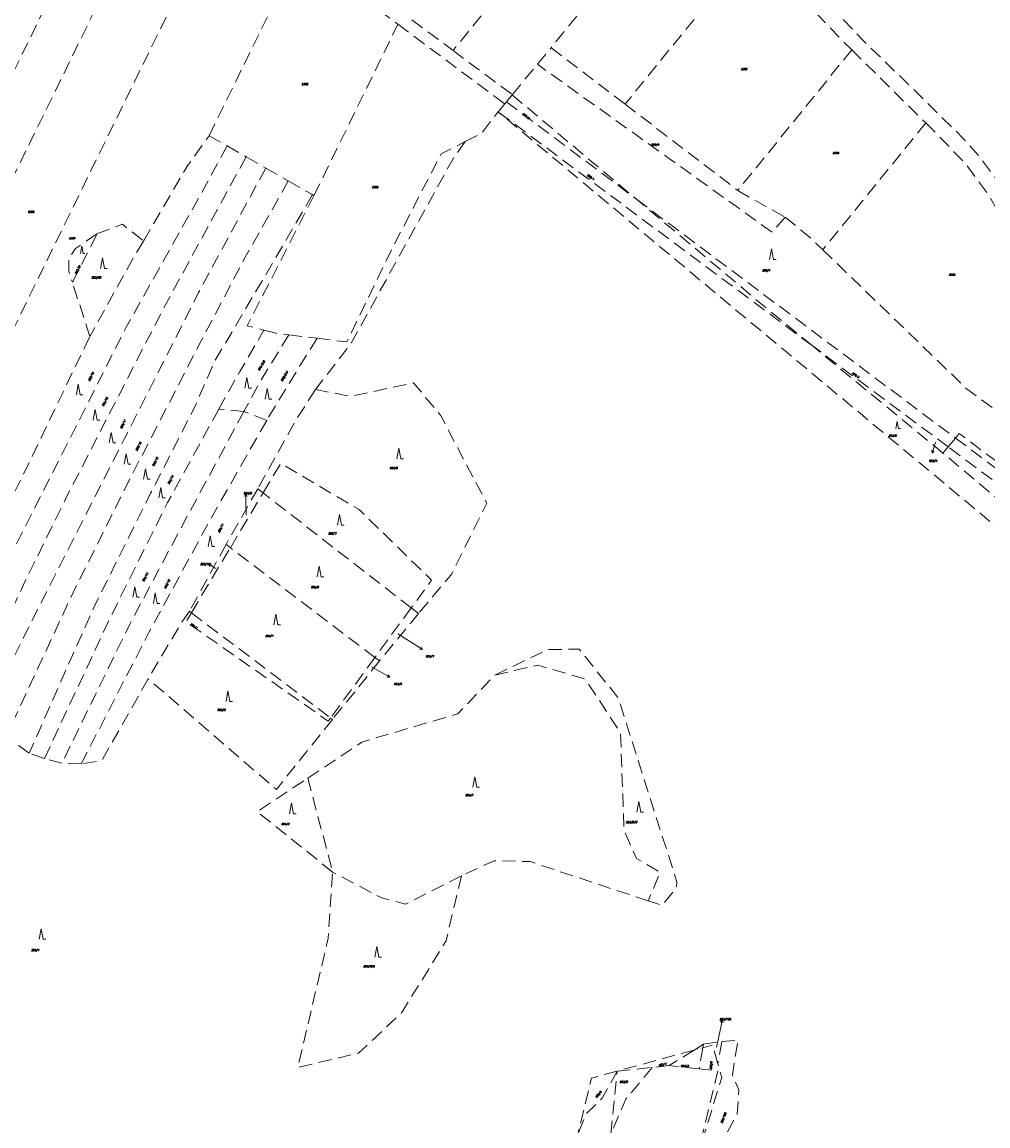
# Model space of a CAD drawing. Header units: metres. Extents: x -626722 to -621116, y -1178216 to -1174550.
# Tile 15 of 86: x -626088 to -625724, y -1176021 to -1175604. Entities that reach past the tile are written whole.
import ezdxf
from ezdxf.enums import TextEntityAlignment as Align

# ---------------------------------------------------------------- set-up
doc = ezdxf.new("R2010")
doc.units = ezdxf.units.M
doc.header["$MEASUREMENT"] = 0
doc.linetypes.add('DASHEDX2', pattern=[1.5, 1, -0.5])
doc.linetypes.add('DOT', pattern=[0.25, 0, -0.25])
for name, color, linetype, lineweight in [('8_kat_KN_Hranice parcel', 200, 'DASHEDX2', 25), ('8_kat_KN_PČ popisy', 210, 'Continuous', 0), ('8_kat_KN_Slučkové čáry', 200, 'DOT', 25), ('8_kat_KN_Značky kultur', 7, 'Continuous', 0), ('8_kat_KN_Čísla parcel', 200, 'Continuous', 25)]:
    doc.layers.add(name, color=color, linetype=linetype, lineweight=lineweight)
doc.styles.add('Style-ITALICS', font='ITALICS.shx')

# ---------------------------------------------------------------- blocks, each defined once
blk = doc.blocks.new('1029_29')
at = {"layer": '8_kat_KN_PČ popisy', "color": 6, "linetype": 'Continuous', "lineweight": 0}
for p, q in [((0, 0), (-0.88, -2.87)), ((-0.88, -2.87), (-1.06, -1.77)), ((-0.88, -2.87), (-0.11, -2.06))]:
    blk.add_line(p, q, dxfattribs=at)
blk = doc.blocks.new('1029_74')
at = {"layer": '8_kat_KN_PČ popisy', "color": 6, "linetype": 'Continuous', "lineweight": 0}
for p, q in [((0, 0), (2.62, -1.46)), ((2.62, -1.46), (1.51, -1.41)), ((2.62, -1.46), (1.99, -0.53))]:
    blk.add_line(p, q, dxfattribs=at)
blk = doc.blocks.new('1029_121')
at = {"layer": '8_kat_KN_PČ popisy', "color": 6, "linetype": 'Continuous', "lineweight": 0}
for p, q in [((0, 0), (2.52, -1.63)), ((2.52, -1.63), (1.4, -1.51)), ((2.52, -1.63), (1.95, -0.67))]:
    blk.add_line(p, q, dxfattribs=at)
blk = doc.blocks.new('1029_175')
at = {"layer": '8_kat_KN_PČ popisy', "color": 6, "linetype": 'Continuous', "lineweight": 0}
for p, q in [((-0.05, 3), (-0.54, 1.99)), ((0, 0), (-0.05, 3)), ((-0.05, 3), (0.47, 2.01))]:
    blk.add_line(p, q, dxfattribs=at)
blk = doc.blocks.new('1029_64')
at = {"layer": '8_kat_KN_PČ popisy', "color": 6, "linetype": 'Continuous', "lineweight": 0}
for p, q in [((0, 0), (-2.52, 1.63)), ((-2.52, 1.63), (-1.4, 1.51)), ((-2.52, 1.63), (-1.95, 0.67))]:
    blk.add_line(p, q, dxfattribs=at)
blk = doc.blocks.new('1029_174')
at = {"layer": '8_kat_KN_PČ popisy', "color": 6, "linetype": 'Continuous', "lineweight": 0}
for p, q in [((0.62, 2.93), (-0.07, 2.06)), ((0, 0), (0.62, 2.93)), ((0.62, 2.93), (0.91, 1.85))]:
    blk.add_line(p, q, dxfattribs=at)
blk = doc.blocks.new('3.08_1')
at = {"layer": '8_kat_KN_Značky kultur', "color": 7, "linetype": 'Continuous', "lineweight": 13}
for p, q in [((0, 2.68), (-0.5, 0)), ((0.5, 0), (0, 2.68)), ((0.5, 0), (1.17, 0))]:
    blk.add_line(p, q, dxfattribs=at)
blk = doc.blocks.new('3.08')
at = {"layer": '8_kat_KN_Značky kultur', "color": 7, "linetype": 'Continuous', "lineweight": 13}
for p, q in [((0, 4), (-0.75, 0)), ((0.75, 0), (0, 4)), ((0.75, 0), (1.75, 0))]:
    blk.add_line(p, q, dxfattribs=at)

msp = doc.modelspace()

# ---------------------------------------------------------------- linework, layer by layer
at = {"layer": '8_kat_KN_Hranice parcel', "lineweight": 13, "ltscale": 5}
for p, q in [((-625829.8, -1175496.51), (-625925.59, -1175614.4)), ((-625817.41, -1175525.67), (-625888.53, -1175613.34)), ((-625806.2, -1175567.73), (-625860.61, -1175634.7)), ((-626017.69, -1175646.59), (-625983.53, -1175576.88)), ((-625983.53, -1175576.88), (-625946.41, -1175604.51)), ((-625978.11, -1175669.2), (-625946.41, -1175604.51)), ((-625946.41, -1175604.51), (-625906.05, -1175634.56)), ((-625941.12, -1175602.84), (-625925.59, -1175614.4)), ((-625893.73, -1175619.63), (-625888.53, -1175613.34)), ((-625888.53, -1175613.34), (-625860.61, -1175634.7)), ((-625925.59, -1175614.4), (-625903.19, -1175631.08)), ((-625774.97, -1175614.19), (-625818.07, -1175667.24)), ((-625774.97, -1175614.19), (-625747.04, -1175641.79)), ((-625903.19, -1175631.08), (-625893.73, -1175619.63)), ((-625908.55, -1175637.57), (-625906.05, -1175634.56)), ((-625906.05, -1175634.56), (-625905.41, -1175633.78)), ((-625905.41, -1175633.78), (-625903.27, -1175631.18)), ((-625905.41, -1175633.78), (-625856.3, -1175670.56)), ((-625903.27, -1175631.18), (-625903.19, -1175631.08)), ((-625903.27, -1175631.18), (-625856.3, -1175670.56)), ((-625789.96, -1175725.87), (-625908.55, -1175637.57)), ((-625860.61, -1175634.7), (-625818.07, -1175667.24)), ((-625747.04, -1175641.79), (-625785.94, -1175689.67)), ((-626017.69, -1175646.59), (-626010.9, -1175650.47)), ((-626010.9, -1175650.47), (-626003.71, -1175654.58)), ((-626003.71, -1175654.58), (-625996.32, -1175658.8)), ((-625996.32, -1175658.8), (-625987.8, -1175663.66)), ((-625987.8, -1175663.66), (-625978.72, -1175668.85)), ((-625978.72, -1175668.85), (-625978.11, -1175669.2)), ((-625856.3, -1175670.56), (-625735.86, -1175760.78)), ((-626069.36, -1175701.96), (-626060.06, -1175683.66)), ((-626062.74, -1175722.42), (-626069.36, -1175701.96)), ((-625987.64, -1175721.8), (-625976.95, -1175723.1)), ((-625740.57, -1175766.44), (-625789.96, -1175725.87)), ((-625738.62, -1175764.1), (-625789.96, -1175725.87)), ((-626004.55, -1175750.72), (-626014.06, -1175749.86)), ((-625995.97, -1175754.12), (-626004.55, -1175750.72)), ((-625738.62, -1175764.1), (-625735.86, -1175760.78)), ((-625735.86, -1175760.78), (-625712.31, -1175778.42)), ((-625738.62, -1175764.1), (-625740.57, -1175766.44)), ((-625999.34, -1175779.95), (-626011.3, -1175800.95)), ((-625999.34, -1175779.95), (-625997.31, -1175781.52)), ((-626009.68, -1175802.18), (-625997.31, -1175781.52)), ((-625941.39, -1175824.92), (-625997.31, -1175781.52)), ((-626011.3, -1175800.95), (-626025.1, -1175826.21)), ((-626011.3, -1175800.95), (-626009.68, -1175802.18)), ((-626024.39, -1175826.74), (-626009.68, -1175802.18)), ((-625955.08, -1175843.62), (-626009.68, -1175802.18)), ((-626024.39, -1175826.74), (-626025.1, -1175826.21)), ((-625941.39, -1175824.92), (-625955.08, -1175843.62)), ((-625938.62, -1175827.06), (-625941.39, -1175824.92)), ((-626024.39, -1175826.74), (-625971.85, -1175866.53)), ((-625938.62, -1175827.06), (-625953.34, -1175844.94)), ((-625955.08, -1175843.62), (-625971.85, -1175866.53)), ((-625953.34, -1175844.94), (-625971.13, -1175867.08)), ((-625953.34, -1175844.94), (-625955.08, -1175843.62)), ((-625971.13, -1175867.08), (-625971.85, -1175866.53)), ((-626085.71, -1175879.82), (-626094.3, -1175873.46)), ((-626079.92, -1175881.81), (-626085.71, -1175879.82)), ((-626073.27, -1175883.6), (-626079.92, -1175881.81)), ((-626065.97, -1175883.79), (-626073.27, -1175883.6)), ((-625980.41, -1175889.18), (-625971.09, -1175924.68)), ((-625830.99, -1175989.72), (-625824.09, -1175988.72)), ((-625824.09, -1175988.72), (-625825.57, -1175997.09)), ((-625834.55, -1175991.93), (-625863.63, -1175999.88)), ((-625834.55, -1175991.93), (-625844.02, -1175997.8)), ((-625830.99, -1175989.72), (-625834.55, -1175991.93)), ((-625831.23, -1175991.02), (-625832.67, -1175998.99)), ((-625831.23, -1175991.02), (-625830.99, -1175989.72)), ((-625865.99, -1176023.6), (-625863.63, -1175999.88)), ((-625863.63, -1175999.88), (-625850.35, -1175998.47)), ((-625844.02, -1175997.8), (-625850.35, -1175998.47)), ((-625832.67, -1175998.99), (-625844.02, -1175997.8))]:
    msp.add_line(p, q, dxfattribs=at)
at = {"layer": '8_kat_KN_Hranice parcel', "lineweight": 13, "ltscale": 5, "flags": 128}
for points in [[(-626174.18, -1175791.09), (-626110.25, -1175660.62), (-626046.32, -1175530.15)], [(-626158.41, -1175798.27), (-626095.3, -1175669.47), (-626032.19, -1175540.67)], [(-626135.11, -1175808.32), (-626073.31, -1175682.19), (-626011.51, -1175556.06)], [(-625806.2, -1175567.73), (-625805.8, -1175569.26), (-625800.13, -1175583.19), (-625789.3, -1175599.42), (-625778.1, -1175611.1), (-625774.97, -1175614.19)], [(-625718.45, -1175666.33), (-625720.85, -1175662.41), (-625727.1, -1175654.17), (-625732.91, -1175647.59), (-625752.27, -1175628.49), (-625770.85, -1175610.55), (-625779.37, -1175601.42)], [(-625800.17, -1175677.33), (-625805.12, -1175682.98), (-625893.73, -1175619.63)], [(-625920.98, -1175648.82), (-625914.81, -1175645.66), (-625908.55, -1175637.57)], [(-625636.08, -1175863.92), (-625655.63, -1175848.18), (-625813.85, -1175716.49), (-625908.55, -1175637.57)], [(-625747.04, -1175641.79), (-625742.53, -1175646.24), (-625732.03, -1175657.21), (-625723.09, -1175669.3), (-625716.53, -1175681.1), (-625711.23, -1175694.89), (-625707.52, -1175709.51), (-625705.73, -1175724.54), (-625704.92, -1175761.59), (-625706.97, -1175762.09)], [(-626042.55, -1175686.36), (-626025.98, -1175658.15), (-626017.69, -1175646.59)], [(-626010.9, -1175650.47), (-626018.66, -1175664.72), (-626049.01, -1175718.93), (-626095.01, -1175809.75), (-626114.91, -1175858.36)], [(-625920.98, -1175648.82), (-625925.44, -1175655.07), (-625964.38, -1175725.46), (-625977.57, -1175742.49)], [(-625976.95, -1175723.1), (-625965.74, -1175724.46), (-625947.98, -1175688.02), (-625930.07, -1175653.47), (-625920.98, -1175648.82)], [(-626003.71, -1175654.58), (-626009.15, -1175664.44), (-626034.91, -1175711.83), (-626071.4, -1175782.79), (-626087.34, -1175815.14), (-626109.11, -1175862.93)], [(-625996.32, -1175658.8), (-626021.72, -1175705.87), (-626049.63, -1175760.93), (-626076.61, -1175814.01), (-626103.32, -1175866.91)], [(-625987.8, -1175663.66), (-626004.55, -1175693.39), (-626021.42, -1175725.46), (-626048.09, -1175777.11), (-626070.17, -1175821.38), (-626094.3, -1175873.46)], [(-625818.07, -1175667.24), (-625817.63, -1175667.58), (-625800.17, -1175677.33)], [(-625978.72, -1175668.85), (-625997.81, -1175701.62), (-626015.9, -1175732.27), (-626022.34, -1175747.31), (-626039.81, -1175781.65), (-626061.28, -1175824.79), (-626085.71, -1175879.82)], [(-625978.11, -1175669.2), (-626003.31, -1175718.39), (-625997, -1175720.03)], [(-625789.96, -1175725.87), (-625808.64, -1175710.53), (-625856.3, -1175670.56)], [(-626060.06, -1175683.66), (-626050.39, -1175679.97), (-626042.55, -1175686.36)], [(-625800.17, -1175677.33), (-625790.44, -1175685.32), (-625785.94, -1175689.67)], [(-626060.06, -1175683.66), (-626068.21, -1175689.2), (-626070.64, -1175692.91), (-626070.69, -1175697.84), (-626069.36, -1175701.96)], [(-626042.55, -1175686.36), (-626047.17, -1175694.24), (-626062.74, -1175722.42)], [(-625785.94, -1175689.67), (-625731.76, -1175742.01), (-625709.53, -1175758.53), (-625706.97, -1175762.09)], [(-626014.06, -1175749.86), (-626006.08, -1175735.67), (-625997, -1175720.03)], [(-625987.64, -1175721.8), (-625998.42, -1175739.36), (-626004.55, -1175750.72)], [(-625997, -1175720.03), (-625992.41, -1175721.22), (-625987.64, -1175721.8)], [(-626104.78, -1175807.91), (-626088.75, -1175776.35), (-626062.74, -1175722.42)], [(-625976.95, -1175723.1), (-625988.91, -1175742.49), (-625995.97, -1175754.12)], [(-625977.57, -1175742.49), (-625985.24, -1175754.49), (-625999.34, -1175779.95)], [(-625977.57, -1175742.49), (-625964.08, -1175745.04), (-625940.46, -1175739.93), (-625930.35, -1175752.14), (-625912.87, -1175785.34), (-625926.05, -1175812.02), (-625938.62, -1175827.06)], [(-626014.06, -1175749.86), (-626033.37, -1175785.06), (-626054.84, -1175828.2), (-626079.92, -1175881.81)], [(-626004.55, -1175750.72), (-626025.4, -1175789.31), (-626047.79, -1175831.32), (-626073.27, -1175883.6)], [(-625995.97, -1175754.12), (-626017.74, -1175792.44), (-626040.43, -1175834.16), (-626065.97, -1175883.79)], [(-625735.86, -1175760.78), (-625734.43, -1175759.06), (-625714.29, -1175774.07), (-625709.14, -1175768.72)], [(-625682.58, -1175814.63), (-625697.02, -1175803.05), (-625740.57, -1175766.44)], [(-625702.54, -1175787.49), (-625713.92, -1175782.49), (-625738.62, -1175764.1)], [(-625997.31, -1175781.52), (-625990.64, -1175770.37), (-625961.08, -1175787.78), (-625933.7, -1175814.42), (-625941.39, -1175824.92)], [(-626025.1, -1175826.21), (-626028.16, -1175830.47), (-626040.73, -1175851.75)], [(-625971.85, -1175866.53), (-625972.7, -1175867.68), (-626026.43, -1175830.15), (-626024.39, -1175826.74)], [(-625909.79, -1175850.28), (-625889.86, -1175840.66), (-625877.94, -1175840.5), (-625863.12, -1175859.04), (-625841.02, -1175928.56), (-625841.18, -1175930.61), (-625846.61, -1175937.3), (-625851.86, -1175935.59)], [(-625909.79, -1175850.28), (-625893.62, -1175846.58), (-625875.69, -1175851.81), (-625862.36, -1175872), (-625860.97, -1175909.14), (-625856.24, -1175919.55), (-625847.35, -1175924.77), (-625851.86, -1175935.59)], [(-625980.41, -1175889.18), (-625959.97, -1175875.6), (-625923.75, -1175864.9), (-625909.79, -1175850.28)], [(-626040.73, -1175851.75), (-626058.24, -1175882.6), (-626065.97, -1175883.79)], [(-625971.13, -1175867.08), (-625992.29, -1175893.47), (-626040.73, -1175851.75)], [(-625971.09, -1175924.68), (-625999.53, -1175901.88), (-625980.41, -1175889.18)], [(-625851.86, -1175935.59), (-625896.47, -1175920.76), (-625910.02, -1175920.43), (-625922.44, -1175926.1)], [(-625922.44, -1175926.1), (-625928.23, -1175950.71), (-625945.03, -1175977.9), (-625961.26, -1175993.1), (-625984.21, -1175998.48), (-625972.73, -1175949.64), (-625971.09, -1175924.68)], [(-625922.44, -1175926.1), (-625943.51, -1175936.85), (-625952.61, -1175934.46), (-625971.09, -1175924.68)], [(-625824.09, -1175988.72), (-625817.96, -1175988.15), (-625820.1, -1176001.35), (-625817.65, -1176006.89), (-625818.26, -1176016.11), (-625826.39, -1176030.87), (-625823.94, -1176046.48), (-625825.01, -1176059.96)], [(-625825.57, -1175997.09), (-625827.54, -1175990.01), (-625831.23, -1175991.02)], [(-625833.78, -1176033.76), (-625824.11, -1176002.32), (-625825.57, -1175997.09)], [(-625863.63, -1175999.88), (-625869.32, -1176010.15), (-625875.3, -1176015.97), (-625878.36, -1176023.35)], [(-625863.63, -1175999.88), (-625873.27, -1176002.52), (-625878.36, -1176023.35)], [(-625850.35, -1175998.47), (-625860.31, -1176010.49), (-625865.99, -1176023.6)], [(-625833.78, -1176033.76), (-625825.52, -1175999.74), (-625832.67, -1175998.99)]]:
    msp.add_lwpolyline(points, dxfattribs=at)
at = {"layer": '8_kat_KN_PČ popisy', "lineweight": 0}
for p, q in [((-625743.38, -1175762.38), (-625743.75, -1175763.62)), ((-626003.75, -1175789.84), (-626003.85, -1175784.87)), ((-626015.33, -1175810.01), (-626015.42, -1175809.95)), ((-625946.44, -1175834.68), (-625939.63, -1175839.02)), ((-625956.44, -1175847.2), (-625952.04, -1175849.64)), ((-625826.05, -1175990.82), (-625824.51, -1175983.44))]:
    msp.add_line(p, q, dxfattribs=at)
at = {"layer": '8_kat_KN_Slučkové čáry', "lineweight": 0, "ltscale": 5}
msp.add_line((-625834.55, -1175991.93), (-625831.23, -1175991.02), dxfattribs=at)

# ---------------------------------------------------------------- block references
at = {"layer": '8_kat_KN_PČ popisy', "lineweight": 0}
for name, p in [('1029_29', (-625743.75, -1175763.62)), ('1029_175', (-626003.85, -1175784.87)), ('1029_64', (-626015.42, -1175809.95)), ('1029_121', (-625939.63, -1175839.02)), ('1029_74', (-625952.04, -1175849.64)), ('1029_174', (-625824.51, -1175983.44))]:
    msp.add_blockref(name, p, dxfattribs=at)
at = {"layer": '8_kat_KN_Značky kultur', "lineweight": 13}
for name, p in [('3.08_1', (-626065.81, -1175691.03)), ('3.08', (-626058.02, -1175696.69)), ('3.08', (-625805.28, -1175693.31)), ('3.08', (-626003.48, -1175741.93)), ('3.08', (-626067.1, -1175744.49)), ('3.08', (-625995.79, -1175746.07)), ('3.08', (-626060.77, -1175753.97)), ('3.08_1', (-625757.81, -1175757.17)), ('3.08', (-626054.74, -1175762.64)), ('3.08', (-626049, -1175770.69)), ('3.08', (-625946.1, -1175768.62)), ('3.08', (-626041.78, -1175776.36)), ('3.08', (-626036, -1175783.41)), ('3.08', (-625968.5, -1175793.68)), ('3.08', (-626017.35, -1175801.76)), ('3.08', (-625976.15, -1175813.16)), ('3.08', (-626045.72, -1175820.92)), ('3.08', (-626038.02, -1175823.29)), ('3.08', (-625992.5, -1175831.33)), ('3.08', (-626010.58, -1175860.25)), ('3.08', (-625917.36, -1175892.68)), ('3.08', (-625986.56, -1175902.73)), ('3.08', (-625855.37, -1175902.1)), ('3.08', (-626081.12, -1175950.09)), ('3.08', (-625954.36, -1175956.85))]:
    msp.add_blockref(name, p, dxfattribs=at)

# ---------------------------------------------------------------- texts
at = {"layer": '8_kat_KN_Čísla parcel', "lineweight": 0, "style": 'Style-ITALICS'}
for s, p in [('2367', (-625816.87, -1175621.8)), ('2398', (-625982.8, -1175627.46)), ('597/4', (-625850.83, -1175650.36)), ('2366', (-625782.2, -1175653.45)), ('2399', (-625956.25, -1175666.37)), ('2396', (-626086.16, -1175675.72)), ('2397', (-626070.64, -1175685.69)), ('597/1', (-625808.84, -1175697.84)), ('593/20', (-626062.18, -1175700.48)), ('2365', (-625738.38, -1175699.43)), ('593/2', (-625761.13, -1175760.21)), ('593/8', (-625949.59, -1175772.44)), ('595/3', (-625972.72, -1175797.16)), ('595/2', (-625979.31, -1175817.44)), ('595/1', (-625996.46, -1175835.87)), ('593/5', (-626014.61, -1175863.8)), ('594/1', (-625920.92, -1175896.02)), ('593/237', (-625860.34, -1175906.22)), ('594/2', (-625990.46, -1175906.92)), ('593/1', (-626084.89, -1175954.54)), ('593/236', (-625959.51, -1175960.66)), ('583/3', (-625839.6, -1175998.28)), ('583/5', (-625862.67, -1176004.28))]:
    msp.add_text(s, height=0.7, dxfattribs=at).set_placement(p)
for s, rotation, p in [('597/3', 321, (-625899.484, -1175638.48)), ('598/1', 323, (-625875.061, -1175661.628)), ('593/21', 63, (-626067.812, -1175699.015)), ('593/235', 59, (-625998.741, -1175735.417)), ('593/19', 63, (-626062.842, -1175739.415)), ('593/234', 59, (-625990.031, -1175739.417)), ('598/2', 323, (-625774.991, -1175736.368)), ('593/18', 63, (-626057.572, -1175748.895)), ('593/17', 63, (-626050.712, -1175757.325)), ('593/16', 63, (-626044.912, -1175765.745)), ('593/15', 63, (-626038.582, -1175771.545)), ('593/14', 63, (-626032.772, -1175778.385)), ('593/11', 63, (-626013.852, -1175796.625)), ('593/13', 63, (-626042.362, -1175815.145)), ('593/12', 63, (-626034.082, -1175817.695)), ('595/4', 325, (-626024.957, -1175831.176)), ('583/4', 13, (-625847.845, -1175998.084)), ('583/2', 84, (-625827.944, -1175999.318)), ('583/6', 50, (-625871.378, -1176010.086)), ('593/159', 69, (-625823.866, -1176019.674))]:
    msp.add_text(s, height=0.7, rotation=rotation, dxfattribs=at).set_placement(p)
for s, p in [('593/4', (-625744.286, -1175769.76)), ('593/9', (-626003.146, -1175781.97)), ('593/10', (-626019.23, -1175808.75)), ('593/7', (-625934.386, -1175843.58)), ('593/6', (-625946.436, -1175854.01)), ('593/160', (-625822.784, -1175980.62))]:
    msp.add_text(s, height=0.7, dxfattribs=at).set_placement(p, align=Align.CENTER)

doc.saveas('drawing.dxf')
